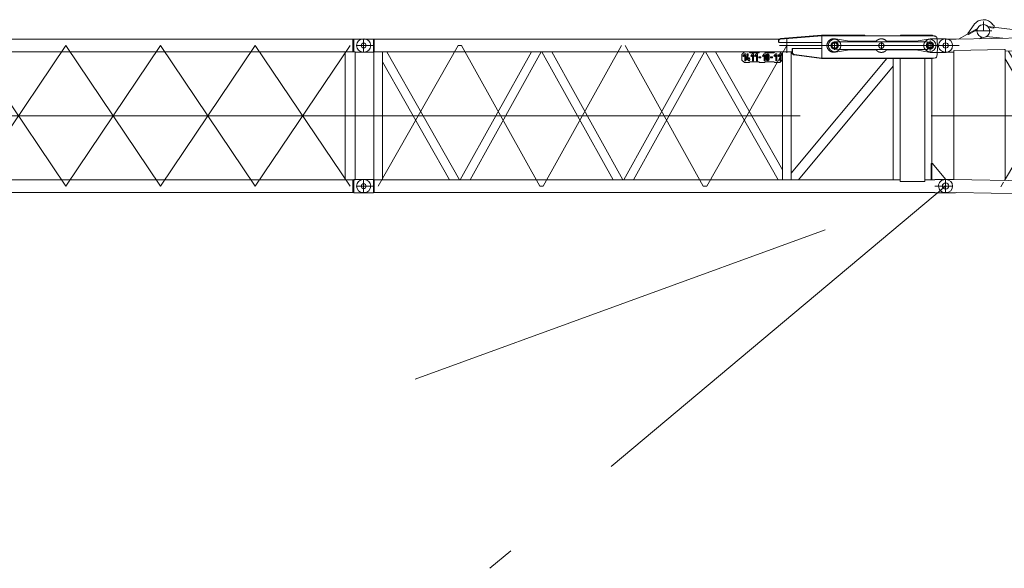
# Model space of a CAD drawing. Extents: x 22073 to 142282, y 6659 to 108851.
# Tile 28 of 68: x 58209 to 68361, y 46578 to 52236. Entities that reach past the tile are written whole.
import ezdxf

# ---------------------------------------------------------------- set-up
doc = ezdxf.new("R2010")
doc.units = 0
doc.header["$LTSCALE"] = 150
doc.header["$MEASUREMENT"] = 0
doc.linetypes.add('CENTER', pattern=[50.5, 30, -9, 2.5, -9])
doc.linetypes.add('HIDDEN', pattern=[12.6, 8.4, -4.2])
doc.layers.add('11', color=7, linetype='Continuous')

# ---------------------------------------------------------------- blocks, each defined once
blk = doc.blocks.new('*G96')
at = {"layer": '11', "color": 7, "linetype": 'Continuous', "lineweight": 9}
for p, q in [((77173, 52191), (67866, 52036)), ((68051, 52188), (67983, 52095)), ((68256, 52172), (68237, 52190)), ((77173, 52191), (77185, 52192)), ((77185, 52192), (77285, 52192)), ((77285, 52192), (77280, 52192)), ((77285, 52192), (77290, 52192)), ((68061, 52131), (67888, 52037)), ((67983, 52095), (67985, 52090)), ((67985, 52090), (67990, 52082)), ((67990, 52082), (68078, 52130)), ((68055, 52128), (68082, 52143)), ((68078, 52130), (68080, 52136)), ((68080, 52136), (68082, 52143)), ((68219, 52162), (68193, 52165)), ((68201, 52154), (68253, 52148)), ((68219, 52162), (69095, 52057)), ((68253, 52148), (68256, 52172)), ((67755, 52037), (67750, 52037)), ((67856, 52037), (67755, 52037)), ((67843, 52037), (67838, 52037)), ((67866, 52036), (67856, 52037)), ((68104, 52040), (68131, 52055)), ((68181, 52064), (68207, 52061)), ((68347, 52044), (68207, 52061)), ((68370, 51912), (77173, 52058)), ((73530, 51997), (72743, 50505)), ((72821, 50504), (73610, 51999)), ((73624, 51999), (74413, 50477)), ((74492, 50476), (73702, 52000)), ((74506, 50476), (75295, 52027)), ((75375, 52028), (74584, 50474)), ((75387, 52028), (76178, 50448)), ((76257, 50446), (75465, 52030)), ((77072, 52056), (76269, 50446)), ((76663, 52050), (76639, 52024)), ((76639, 52024), (76640, 51964)), ((76669, 52030), (76649, 52009)), ((76649, 52009), (76656, 52002)), ((76656, 52002), (76669, 52016)), ((76713, 52050), (76663, 52050)), ((76679, 52030), (76669, 52030)), ((76669, 52016), (76669, 51960)), ((76680, 51960), (76679, 52030)), ((76689, 52015), (76689, 52005)), ((76689, 51985), (76689, 51975)), ((76699, 52005), (76699, 52015)), ((76699, 51975), (76699, 51985)), ((76702, 52020), (76702, 52030)), ((76702, 51990), (76702, 52001)), ((76706, 52030), (76706, 52020)), ((76706, 52001), (76706, 51990)), ((76709, 52015), (76709, 52005)), ((76709, 51985), (76709, 51975)), ((76723, 52041), (76713, 52050)), ((76719, 52005), (76719, 52016)), ((76719, 51975), (76719, 51986)), ((76928, 52044), (76723, 52041)), ((76748, 52031), (76729, 52011)), ((76729, 52011), (76736, 52004)), ((76736, 52004), (76749, 52017)), ((76758, 52031), (76748, 52031)), ((76749, 52017), (76749, 51961)), ((76760, 51961), (76758, 52031)), ((76773, 52032), (76769, 51981)), ((76769, 51981), (76769, 51971)), ((76784, 52032), (76773, 52032)), ((76779, 51982), (76784, 52032)), ((76787, 51982), (76779, 51982)), ((76797, 51992), (76787, 51992)), ((76787, 51992), (76787, 51982)), ((76797, 51982), (76797, 51992)), ((76800, 51982), (76797, 51982)), ((76800, 51972), (76800, 51982)), ((76834, 52003), (76814, 52003)), ((76814, 52003), (76814, 51992)), ((76824, 51997), (76814, 51992)), ((76814, 51992), (76834, 51992)), ((76834, 51992), (76834, 52003)), ((76849, 52018), (76849, 52008)), ((76849, 51988), (76849, 51978)), ((76859, 52008), (76859, 52018)), ((76859, 51978), (76859, 51988)), ((76862, 52023), (76862, 52033)), ((76862, 51993), (76862, 52004)), ((76865, 52033), (76865, 52023)), ((76866, 52004), (76866, 51993)), ((76869, 52018), (76869, 52008)), ((76869, 51988), (76869, 51978)), ((76879, 52008), (76879, 52018)), ((76879, 51978), (76879, 51988)), ((76914, 52004), (76894, 52004)), ((76894, 52004), (76894, 51994)), ((76904, 51999), (76894, 51994)), ((76894, 51994), (76914, 51994)), ((76914, 51994), (76914, 52004)), ((76938, 52055), (76928, 52044)), ((76948, 52035), (76929, 52014)), ((76929, 52014), (76936, 52007)), ((76936, 52007), (76949, 52021)), ((76988, 52055), (76938, 52055)), ((76958, 52035), (76948, 52035)), ((76949, 52021), (76949, 51965)), ((76960, 51965), (76958, 52035)), ((76988, 52036), (76969, 52015)), ((76969, 52015), (76976, 52008)), ((76976, 52008), (76989, 52021)), ((77015, 52031), (76988, 52055)), ((76998, 52036), (76988, 52036)), ((76989, 52021), (76989, 51965)), ((77000, 51965), (76998, 52036)), ((77015, 51971), (77015, 52031)), ((77110, 50433), (77110, 52057)), ((77173, 52058), (77185, 52057)), ((77180, 52057), (77180, 50433)), ((77185, 52057), (77285, 52057)), ((77285, 52057), (77280, 52057)), ((77285, 52057), (77290, 52057)), ((67755, 51902), (67750, 51902)), ((67839, 51902), (67755, 51902)), ((67839, 51902), (67838, 51902)), ((67839, 51920), (68364, 51929)), ((67839, 51902), (67839, 51920)), ((67839, 50587), (67839, 51902)), ((67839, 51902), (67839, 51902)), ((68364, 51929), (68370, 51929)), ((68370, 51929), (68370, 50578)), ((68370, 51912), (68370, 51912)), ((68404, 51912), (69197, 50564)), ((69217, 50564), (69998, 51939)), ((70080, 51940), (69296, 50562)), ((70881, 50536), (70098, 51940)), ((70178, 51942), (70962, 50535)), ((70980, 50534), (71764, 51968)), ((71845, 51969), (71059, 50533)), ((71861, 51970), (72647, 50507)), ((72727, 50505), (71940, 51971)), ((76347, 50445), (77110, 51975)), ((76640, 51964), (76665, 51940)), ((76665, 51940), (76715, 51940)), ((76675, 51965), (76670, 51960)), ((76670, 51960), (76680, 51960)), ((76698, 51968), (76703, 51960)), ((76703, 51960), (76703, 51971)), ((76707, 51971), (76707, 51960)), ((76712, 51968), (76707, 51960)), ((76715, 51940), (76725, 51951)), ((76725, 51951), (76930, 51954)), ((76755, 51966), (76750, 51961)), ((76750, 51961), (76760, 51961)), ((76774, 51977), (76770, 51971)), ((76770, 51971), (76788, 51971)), ((76788, 51971), (76788, 51962)), ((76788, 51962), (76798, 51962)), ((76798, 51962), (76798, 51972)), ((76798, 51972), (76800, 51972)), ((76858, 51971), (76863, 51963)), ((76863, 51963), (76863, 51974)), ((76867, 51974), (76867, 51963)), ((76872, 51971), (76867, 51963)), ((76930, 51954), (76940, 51945)), ((76940, 51945), (76990, 51945)), ((76955, 51970), (76950, 51965)), ((76950, 51965), (76960, 51965)), ((76995, 51971), (76990, 51965)), ((76990, 51945), (77015, 51971)), ((76990, 51965), (77000, 51965)), ((69115, 50565), (68370, 51833)), ((67839, 50587), (67755, 50587)), ((67839, 50587), (67838, 50587)), ((67839, 50587), (67839, 50587)), ((77110, 50432), (67839, 50587)), ((67839, 50587), (67839, 50587)), ((68364, 50578), (68364, 50578)), ((67856, 50452), (67755, 50452)), ((67843, 50452), (67838, 50452)), ((67866, 50453), (67856, 50452)), ((77173, 50298), (67866, 50453)), ((77180, 50433), (77110, 50433)), ((77180, 50433), (77185, 50432)), ((77185, 50432), (77285, 50432)), ((77173, 50298), (77185, 50297)), ((77185, 50297), (77285, 50297))]:
    blk.add_line(p, q, dxfattribs=at)
at = {"layer": '11', "color": 7, "linetype": 'CENTER', "lineweight": 9}
for p, q in [((68145, 52120), (68145, 52217)), ((77285, 52192), (77285, 52057)), ((68057, 52120), (68233, 52120)), ((75393, 50395), (76251, 52109)), ((77397, 52125), (77186, 52125)), ((67755, 52036), (67755, 51903)), ((69195, 51992), (68364, 50578)), ((69207, 51992), (69195, 51992)), ((69219, 51992), (69207, 51992)), ((70077, 50483), (69219, 51992)), ((70101, 50483), (70959, 52021)), ((70983, 52021), (71841, 50453)), ((71865, 50453), (72723, 52051)), ((72747, 52051), (73605, 50424)), ((73629, 50424), (74487, 52080)), ((75369, 50395), (74511, 52080)), ((67684, 51970), (67672, 51970)), ((67755, 51970), (67684, 51970)), ((67867, 51970), (67755, 51970)), ((77285, 51245), (67755, 51245)), ((67755, 50587), (67755, 50452)), ((68354, 50560), (68325, 50512)), ((67828, 50520), (67644, 50520)), ((70089, 50483), (70077, 50483)), ((70089, 50483), (70101, 50483)), ((71841, 50453), (71853, 50453)), ((71853, 50453), (71865, 50453)), ((73605, 50424), (73617, 50424)), ((73617, 50424), (73629, 50424)), ((75381, 50395), (75369, 50395)), ((75381, 50395), (75393, 50395)), ((77358, 50365), (77174, 50365)), ((77214, 50365), (77202, 50365)), ((77285, 50298), (77285, 50431))]:
    blk.add_line(p, q, dxfattribs=at)
at = {"layer": '11', "color": 7, "linetype": 'Continuous', "lineweight": 9}
for points in [[(76702, 52030), (76700, 52030), (76698, 52029), (76696, 52028), (76694, 52027), (76692, 52025), (76691, 52023), (76690, 52022), (76689, 52020), (76689, 52017), (76689, 52015)], [(76689, 52005), (76689, 52004), (76689, 52003), (76689, 52002), (76689, 52002), (76690, 52001), (76690, 52000), (76690, 51999), (76691, 51998), (76691, 51997), (76692, 51997)], [(76699, 52015), (76699, 52016), (76699, 52016), (76699, 52017), (76699, 52017), (76700, 52018), (76700, 52018), (76700, 52019), (76701, 52019), (76701, 52020), (76702, 52020)], [(76702, 52001), (76702, 52001), (76701, 52001), (76701, 52002), (76700, 52002), (76700, 52002), (76700, 52003), (76699, 52004), (76699, 52004), (76699, 52005), (76699, 52005)], [(76699, 51985), (76699, 51986), (76700, 51986), (76700, 51987), (76700, 51987), (76700, 51988), (76700, 51988), (76701, 51989), (76701, 51989), (76702, 51990), (76702, 51990)], [(76719, 52016), (76719, 52018), (76718, 52020), (76717, 52022), (76716, 52024), (76715, 52025), (76713, 52027), (76712, 52028), (76710, 52029), (76708, 52030), (76706, 52030)], [(76706, 52020), (76706, 52020), (76707, 52019), (76707, 52019), (76707, 52019), (76708, 52018), (76708, 52018), (76708, 52017), (76709, 52016), (76709, 52016), (76709, 52015)], [(76709, 52005), (76709, 52005), (76709, 52004), (76709, 52004), (76708, 52003), (76708, 52003), (76708, 52002), (76707, 52002), (76707, 52001), (76707, 52001), (76706, 52001)], [(76706, 51990), (76707, 51990), (76707, 51989), (76708, 51989), (76708, 51989), (76708, 51988), (76709, 51988), (76709, 51987), (76709, 51987), (76709, 51986), (76709, 51985)], [(76719, 51986), (76719, 51986), (76719, 51987), (76719, 51988), (76719, 51989), (76719, 51990), (76718, 51991), (76718, 51992), (76718, 51992), (76717, 51993), (76717, 51994)], [(76862, 52033), (76860, 52033), (76858, 52032), (76856, 52031), (76854, 52029), (76852, 52028), (76851, 52026), (76850, 52024), (76849, 52022), (76849, 52020), (76849, 52018)], [(76849, 52008), (76849, 52007), (76849, 52006), (76849, 52005), (76849, 52004), (76850, 52004), (76850, 52003), (76850, 52002), (76851, 52001), (76851, 52000), (76852, 52000)], [(76859, 52018), (76859, 52019), (76859, 52019), (76859, 52020), (76859, 52020), (76860, 52021), (76860, 52021), (76860, 52022), (76861, 52022), (76861, 52022), (76862, 52023)], [(76862, 52004), (76862, 52004), (76861, 52004), (76861, 52004), (76860, 52005), (76860, 52005), (76860, 52006), (76859, 52006), (76859, 52007), (76859, 52008), (76859, 52008)], [(76859, 51988), (76859, 51989), (76860, 51989), (76860, 51990), (76860, 51990), (76860, 51991), (76860, 51991), (76861, 51992), (76861, 51992), (76862, 51992), (76862, 51993)], [(76879, 52018), (76879, 52021), (76878, 52023), (76877, 52025), (76876, 52027), (76875, 52028), (76873, 52030), (76872, 52031), (76870, 52032), (76868, 52033), (76865, 52033)], [(76865, 52023), (76866, 52023), (76867, 52022), (76867, 52022), (76867, 52021), (76868, 52021), (76868, 52020), (76868, 52020), (76869, 52019), (76869, 52019), (76869, 52018)], [(76869, 52008), (76869, 52008), (76869, 52007), (76869, 52007), (76868, 52006), (76868, 52006), (76868, 52005), (76867, 52005), (76867, 52004), (76867, 52004), (76866, 52004)], [(76866, 51993), (76867, 51993), (76867, 51992), (76868, 51992), (76868, 51991), (76868, 51991), (76869, 51990), (76869, 51990), (76869, 51989), (76869, 51989), (76869, 51988)], [(76879, 51988), (76879, 51989), (76879, 51990), (76879, 51991), (76879, 51992), (76879, 51993), (76878, 51994), (76878, 51994), (76878, 51995), (76877, 51996), (76877, 51997)], [(67760, 51902), (67761, 51902), (67762, 51902), (67763, 51902), (67764, 51902), (67765, 51902), (67765, 51902), (67766, 51902), (67767, 51902), (67768, 51902), (67769, 51902)], [(76689, 51975), (76690, 51973), (76690, 51971), (76691, 51969), (76692, 51967), (76693, 51965), (76695, 51964), (76697, 51962), (76699, 51961), (76701, 51961), (76703, 51960)], [(76703, 51971), (76702, 51971), (76702, 51971), (76701, 51972), (76701, 51972), (76700, 51972), (76700, 51973), (76700, 51974), (76700, 51974), (76700, 51975), (76699, 51975)], [(76709, 51975), (76709, 51975), (76709, 51974), (76709, 51974), (76709, 51973), (76709, 51973), (76708, 51972), (76708, 51972), (76708, 51971), (76707, 51971), (76707, 51971)], [(76849, 51978), (76849, 51976), (76850, 51974), (76851, 51972), (76852, 51970), (76853, 51968), (76855, 51967), (76857, 51965), (76859, 51964), (76861, 51964), (76863, 51963)], [(76863, 51974), (76862, 51974), (76862, 51974), (76861, 51974), (76861, 51975), (76860, 51975), (76860, 51976), (76860, 51976), (76860, 51977), (76860, 51978), (76859, 51978)], [(76869, 51978), (76869, 51978), (76869, 51977), (76869, 51977), (76869, 51976), (76869, 51976), (76868, 51975), (76868, 51975), (76868, 51974), (76867, 51974), (76867, 51974)]]:
    blk.add_lwpolyline(points, dxfattribs=at)
for centre, radius in [((68145, 52120), 66.5), ((77285, 52125), 25), ((67755, 51970), 27.5), ((67755, 50520), 32.5), ((77285, 50365), 25)]:
    blk.add_circle(centre, radius, dxfattribs=at)
for centre, radius, start, end in [((68145, 52120), 116, 37.1514, 143.8203), ((68144, 52119), 66.5, 43.361, 159.5454), ((77290, 52125), 67.5, 82.4318, 90.0021), ((77290, 52125), 67.5, 0, 89.9948), ((68144, 52119), 66.5, 31.5347, 43.3639), ((77290, 52125), 67.5, -90, -0.0052), ((67750, 51970), 67.5, 90, 180), ((76704, 51985), 15, 147.2667, 179.9992), ((76689, 51995), 3, -32.722, 34.7238), ((76719, 51996), 3.01, 147.229, -145.2283), ((76704, 52005), 15, -32.7206, -0.0008), ((76864, 51988), 15, 147.292, 179.9992), ((76849, 51998), 3, -32.722, 34.7238), ((76879, 51998), 3, 147.2639, -145.2283), ((76864, 52008), 15, -32.7277, -0.0008), ((77290, 52125), 67.5, -90, -82.4293), ((67750, 51970), 67.5, 180, -89.9974), ((76704, 51975), 15, -81.2984, -0.0021), ((76864, 51978), 15, -81.2967, -0.0021), ((67750, 50520), 67.5, 90, -179.9819), ((67750, 50520), 67.5, 180, -85.7646), ((77290, 50365), 67.5, -94.2406, -0.0052), ((77290, 50365), 67.5, 0, 89.9948)]:
    blk.add_arc(centre, radius, start, end, dxfattribs=at)
blk = doc.blocks.new('*G114')
at = {"layer": '11', "color": 7, "linetype": 'HIDDEN', "lineweight": 9}
for p, q in [((66601, 52040), (66621, 52040)), ((66621, 52040), (66763, 52014)), ((66763, 52014), (67040, 52014)), ((67147, 52014), (67453, 52014)), ((67453, 52014), (67595, 52039)), ((67595, 52039), (67666, 52039)), ((66621, 51901), (66601, 51901)), ((66763, 51924), (66621, 51901)), ((67040, 51924), (66763, 51924)), ((67453, 51924), (67147, 51924)), ((67595, 51899), (67453, 51924)), ((67669, 51899), (67595, 51899))]:
    blk.add_line(p, q, dxfattribs=at)
at = {"layer": '11', "color": 7, "linetype": 'Continuous', "lineweight": 9}
for p, q in [((67666, 52039), (67760, 52039)), ((67760, 51899), (67669, 51899))]:
    blk.add_line(p, q, dxfattribs=at)
at = {"layer": '11', "color": 7, "linetype": 'CENTER', "lineweight": 9}
for p, q in [((67755, 52031), (67755, 51914)), ((67755, 51917), (67755, 52025))]:
    blk.add_line(p, q, dxfattribs=at)
at = {"layer": '11', "color": 7, "linetype": 'HIDDEN', "lineweight": 9}
for centre, radius, start, end in [((66601, 51970), 69.3, 90, -89.5209), ((67093, 51969), 70, 40.0008, 139.8162), ((67093, 51969), 70, -140.0136, -40.1776)]:
    blk.add_arc(centre, radius, start, end, dxfattribs=at)
at = {"layer": '11', "color": 7, "linetype": 'Continuous', "lineweight": 9}
blk.add_arc((67758, 51969), 70.1, -87.9355, 87.8656, dxfattribs=at)
blk = doc.blocks.new('*G113')
at = {"layer": '11', "color": 7, "linetype": 'CENTER', "lineweight": 9}
for p, q in [((66611, 51926), (66611, 52012)), ((66611, 51961), (66611, 51986)), ((66611, 51957), (66611, 51985)), ((67093, 51930), (67093, 52007)), ((67595, 51917), (67595, 52023)), ((67595, 51970), (67595, 52012)), ((66403, 51970), (67755, 51970)), ((66403, 51970), (67895, 51970)), ((67707, 51970), (66589, 51970)), ((67595, 51959), (67595, 51979)), ((67595, 51967), (67595, 51972)), ((67595, 51967), (67595, 51972)), ((67595, 51970), (67595, 51932))]:
    blk.add_line(p, q, dxfattribs=at)
at = {"layer": '11', "color": 7, "linetype": 'Continuous', "lineweight": 9}
blk.add_circle((67093, 51969), 27.5, dxfattribs=at)
at = {"layer": '11', "color": 7, "linetype": 'CENTER', "lineweight": 9}
blk.add_circle((67595, 51970), 22.5, dxfattribs=at)
at = {"layer": '11', "color": 7, "linetype": 'Continuous', "lineweight": 9}
blk.add_arc((67595, 51970), 22.5, -90, 90, dxfattribs=at)
at = {"layer": '11', "color": 7, "linetype": 'HIDDEN', "lineweight": 9}
blk.add_arc((67595, 51970), 22.5, -90, 90, dxfattribs=at)
at = {"color": 7, "linetype": 'Continuous', "lineweight": 9}
blk.add_blockref('*G114', (0, 0), dxfattribs=at)
blk = doc.blocks.new('*G115')
at = {"layer": '11', "color": 7, "linetype": 'Continuous', "lineweight": 9}
for p, q in [((61755, 52037), (61750, 52037)), ((61855, 52037), (61755, 52037)), ((61855, 52037), (61855, 51902)), ((61865, 52036), (61855, 52037)), ((66039, 52036), (61865, 52036)), ((61865, 52036), (61865, 51903)), ((66031, 52004), (66031, 52017)), ((66036, 52004), (66031, 52004)), ((66036, 52000), (66036, 52018)), ((66036, 52017), (66036, 52004)), ((66478, 52000), (66036, 52000)), ((66054, 52042), (66477, 52075)), ((66054, 52037), (66478, 52070)), ((66477, 52070), (66054, 52037)), ((66477, 52075), (66477, 52070)), ((66924, 52075), (66477, 52075)), ((66478, 52070), (67638, 52070)), ((66478, 51939), (66478, 52000)), ((66483, 52075), (66483, 52070)), ((66483, 52070), (66924, 52070)), ((66611, 52007), (66658, 52009)), ((66611, 52002), (66611, 52007)), ((66658, 52009), (67567, 52009)), ((66924, 52070), (66924, 52075)), ((66924, 52071), (66924, 52072)), ((67621, 52075), (67290, 52075)), ((67290, 52075), (67290, 52070)), ((67290, 52070), (67621, 52070)), ((67567, 52009), (67595, 51999)), ((67621, 52070), (67621, 52075)), ((61755, 51902), (61750, 51902)), ((61855, 51902), (61755, 51902)), ((61855, 51902), (61865, 51903)), ((61949, 51903), (61860, 51903)), ((61860, 51903), (61860, 50586)), ((66170, 51903), (61865, 51903)), ((61949, 50586), (61949, 51903)), ((61994, 51903), (61949, 51903)), ((61949, 51903), (61949, 51802)), ((62743, 50586), (61994, 51903)), ((62751, 50586), (63484, 51903)), ((63586, 51903), (62853, 50586)), ((63484, 51903), (63586, 51903)), ((63695, 51903), (63593, 51903)), ((63593, 51903), (64327, 50586)), ((64429, 50586), (63695, 51903)), ((64436, 50586), (65170, 51903)), ((65271, 51903), (64538, 50586)), ((65279, 51903), (66029, 50586)), ((66073, 50688), (65382, 51903)), ((65681, 51903), (65656, 51878)), ((65656, 51878), (65656, 51818)), ((65686, 51883), (65666, 51863)), ((65731, 51903), (65681, 51903)), ((65696, 51883), (65686, 51883)), ((65696, 51813), (65696, 51883)), ((65711, 51883), (65706, 51833)), ((65721, 51883), (65711, 51883)), ((65716, 51833), (65721, 51883)), ((65741, 51893), (65731, 51903)), ((65828, 51893), (65741, 51893)), ((65766, 51883), (65746, 51863)), ((65776, 51883), (65766, 51883)), ((65776, 51813), (65776, 51883)), ((65806, 51883), (65786, 51863)), ((65816, 51883), (65806, 51883)), ((65816, 51813), (65816, 51883)), ((65838, 51903), (65828, 51893)), ((65888, 51903), (65838, 51903)), ((65886, 51883), (65866, 51863)), ((65896, 51883), (65886, 51883)), ((65898, 51893), (65888, 51903)), ((65896, 51813), (65896, 51883)), ((65986, 51893), (65898, 51893)), ((65918, 51872), (65918, 51883)), ((65923, 51883), (65923, 51872)), ((65996, 51903), (65986, 51893)), ((66006, 51883), (65986, 51863)), ((66046, 51903), (65996, 51903)), ((66016, 51883), (66006, 51883)), ((66016, 51813), (66016, 51883)), ((66046, 51883), (66026, 51863)), ((66071, 51878), (66046, 51903)), ((66056, 51883), (66046, 51883)), ((66056, 51813), (66056, 51883)), ((66071, 51818), (66071, 51878)), ((66073, 51892), (66073, 50586)), ((66162, 50586), (66162, 51903)), ((66168, 51903), (66173, 51903)), ((66178, 51903), (66172, 51903)), ((66173, 51897), (66173, 51935)), ((66173, 51935), (66178, 51935)), ((66175, 51939), (66478, 51939)), ((66175, 51935), (66175, 51939)), ((66178, 51935), (66178, 51897)), ((66611, 51932), (66611, 51937)), ((66658, 51930), (66611, 51932)), ((67561, 51930), (66658, 51930)), ((67542, 51930), (67561, 51930)), ((67595, 51940), (67569, 51931)), ((67569, 51931), (67577, 51934)), ((67595, 51947), (67595, 51940)), ((61949, 51802), (62641, 50586)), ((65656, 51818), (65681, 51793)), ((65666, 51863), (65673, 51856)), ((65673, 51856), (65686, 51869)), ((65681, 51793), (65731, 51793)), ((65686, 51869), (65686, 51813)), ((65691, 51818), (65686, 51813)), ((65686, 51813), (65696, 51813)), ((65706, 51833), (65706, 51823)), ((65711, 51828), (65706, 51823)), ((65706, 51823), (65724, 51823)), ((65724, 51833), (65716, 51833)), ((65734, 51843), (65724, 51843)), ((65724, 51843), (65724, 51833)), ((65724, 51823), (65724, 51813)), ((65724, 51813), (65734, 51813)), ((65731, 51793), (65741, 51803)), ((65734, 51833), (65734, 51843)), ((65736, 51833), (65734, 51833)), ((65734, 51813), (65734, 51823)), ((65734, 51823), (65736, 51823)), ((65736, 51823), (65736, 51833)), ((65741, 51803), (65828, 51803)), ((65746, 51863), (65753, 51856)), ((65753, 51856), (65766, 51869)), ((65766, 51869), (65766, 51813)), ((65771, 51818), (65766, 51813)), ((65766, 51813), (65776, 51813)), ((65786, 51863), (65793, 51856)), ((65793, 51856), (65806, 51869)), ((65806, 51869), (65806, 51813)), ((65811, 51818), (65806, 51813)), ((65806, 51813), (65816, 51813)), ((65828, 51803), (65838, 51793)), ((65851, 51853), (65831, 51853)), ((65831, 51853), (65831, 51843)), ((65841, 51848), (65831, 51843)), ((65831, 51843), (65851, 51843)), ((65838, 51793), (65888, 51793)), ((65851, 51843), (65851, 51853)), ((65866, 51863), (65873, 51856)), ((65873, 51856), (65886, 51869)), ((65886, 51869), (65886, 51813)), ((65891, 51818), (65886, 51813)), ((65886, 51813), (65896, 51813)), ((65888, 51793), (65898, 51803)), ((65898, 51803), (65986, 51803)), ((65906, 51868), (65906, 51828)), ((65914, 51821), (65918, 51813)), ((65916, 51828), (65916, 51868)), ((65918, 51813), (65918, 51824)), ((65923, 51824), (65923, 51813)), ((65928, 51821), (65923, 51813)), ((65926, 51868), (65926, 51828)), ((65936, 51828), (65936, 51868)), ((65971, 51853), (65951, 51853)), ((65951, 51853), (65951, 51843)), ((65961, 51848), (65951, 51843)), ((65951, 51843), (65971, 51843)), ((65971, 51843), (65971, 51853)), ((65986, 51863), (65993, 51856)), ((65986, 51803), (65996, 51793)), ((65993, 51856), (66006, 51869)), ((65996, 51793), (66046, 51793)), ((66006, 51869), (66006, 51813)), ((66011, 51818), (66006, 51813)), ((66006, 51813), (66016, 51813)), ((66026, 51863), (66033, 51856)), ((66033, 51856), (66046, 51869)), ((66046, 51869), (66046, 51813)), ((66051, 51818), (66046, 51813)), ((66046, 51793), (66071, 51818)), ((66046, 51813), (66056, 51813)), ((67149, 51835), (66162, 50652)), ((66477, 51835), (66194, 51873)), ((66478, 51840), (66195, 51877)), ((66477, 51840), (66476, 51835)), ((67621, 51835), (66477, 51835)), ((67638, 51840), (66478, 51840)), ((66483, 51835), (66483, 51840)), ((66483, 51840), (67621, 51840)), ((67215, 51835), (67149, 51835)), ((67215, 51756), (67215, 51835)), ((67317, 51835), (67215, 51835)), ((67215, 51835), (67215, 50586)), ((67287, 50568), (67287, 51835)), ((67287, 51835), (67542, 51835)), ((67615, 51835), (67513, 51835)), ((67542, 51835), (67542, 50568)), ((67615, 50586), (67615, 51835)), ((67621, 51840), (67621, 51835)), ((66239, 50586), (67215, 51756)), ((66073, 50586), (66073, 50688)), ((67622, 50752), (67607, 50752)), ((67607, 50752), (67607, 50586)), ((67755, 50592), (67622, 50752)), ((61755, 50587), (61750, 50587)), ((61860, 50587), (61755, 50587)), ((61855, 50587), (61855, 50452)), ((61860, 50586), (61949, 50586)), ((67216, 50586), (61865, 50586)), ((61865, 50586), (61865, 50453)), ((62641, 50586), (62739, 50586)), ((62853, 50586), (62751, 50586)), ((64327, 50586), (64429, 50586)), ((64538, 50586), (64436, 50586)), ((66029, 50586), (66073, 50586)), ((66073, 50586), (66162, 50586)), ((66162, 50652), (66162, 50586)), ((66162, 50586), (66239, 50586)), ((67215, 50586), (67287, 50586)), ((67542, 50568), (67287, 50568)), ((67542, 50586), (67615, 50586)), ((67607, 50586), (67646, 50586)), ((67646, 50586), (67616, 50586)), ((67622, 50586), (67616, 50586)), ((67646, 50587), (67755, 50587)), ((67646, 50586), (67646, 50587)), ((67655, 50587), (67755, 50587)), ((67755, 50587), (67755, 50592)), ((67755, 50587), (67760, 50587)), ((61755, 50452), (61750, 50452)), ((61855, 50452), (61755, 50452)), ((61865, 50453), (61855, 50452)), ((61865, 50453), (67646, 50453)), ((67755, 50452), (67646, 50452)), ((67655, 50452), (67755, 50452))]:
    blk.add_line(p, q, dxfattribs=at)
at = {"layer": '11', "color": 7, "linetype": 'CENTER', "lineweight": 9}
for p, q in [((61755, 52037), (61755, 51902)), ((61850, 52037), (61844, 52037)), ((66611, 51926), (66611, 52012)), ((67093, 51930), (67093, 52007)), ((67595, 51917), (67595, 52023)), ((61683, 51970), (61867, 51970)), ((61844, 51902), (61855, 51902)), ((61905, 50520), (62730, 51970)), ((62730, 51970), (62765, 51970)), ((62765, 51970), (63572, 50520)), ((63607, 50520), (64415, 51970)), ((64450, 51970), (65257, 50520)), ((65292, 50520), (66118, 51970)), ((66589, 51970), (66155, 51970)), ((67595, 51967), (67595, 51972)), ((67595, 51967), (67595, 51972)), ((67633, 51970), (67707, 51970)), ((61755, 51245), (67755, 51245)), ((61755, 50587), (61755, 50452)), ((61850, 50587), (61844, 50587)), ((67660, 50587), (67666, 50587)), ((67755, 50587), (67755, 50452)), ((67755, 50581), (67755, 50464)), ((61683, 50520), (61867, 50520)), ((63572, 50520), (63607, 50520)), ((65257, 50520), (65292, 50520)), ((67828, 50520), (67644, 50520)), ((61844, 50452), (61855, 50452)), ((67666, 50452), (67655, 50452))]:
    blk.add_line(p, q, dxfattribs=at)
at = {"layer": '11', "color": 7, "linetype": 'HIDDEN', "lineweight": 9}
for p, q in [((66118, 51894), (66118, 52045)), ((66478, 51840), (66478, 52070)), ((66478, 52070), (66483, 52070)), ((66611, 52008), (66611, 52003)), ((63692, 51903), (63597, 51903)), ((66042, 51970), (66193, 51970)), ((66159, 51903), (66076, 51903)), ((66611, 51937), (66611, 51931)), ((67595, 51940), (67595, 51947)), ((66483, 51840), (66478, 51840)), ((62849, 50586), (62755, 50586)), ((64534, 50586), (64440, 50586)), ((66076, 50586), (66159, 50586))]:
    blk.add_line(p, q, dxfattribs=at)
at = {"layer": '11', "color": 7, "linetype": 'Continuous', "lineweight": 9}
blk.add_lwpolyline([(67638, 52070), (67642, 52068), (67646, 52066), (67650, 52065), (67653, 52063), (67656, 52061), (67659, 52060), (67661, 52058), (67662, 52056), (67664, 52055), (67665, 52053)], dxfattribs=at)
for centre, radius in [((66611, 51970), 65), ((66611, 51970), 38), ((67093, 51969), 27.5), ((67593, 51970), 65), ((67595, 51970), 38), ((67595, 51969), 27.5), ((61755, 50519), 25.5)]:
    blk.add_circle(centre, radius, dxfattribs=at)
at = {"layer": '11', "color": 7, "linetype": 'HIDDEN', "lineweight": 9}
blk.add_circle((66611, 51970), 27.5, dxfattribs=at)
at = {"layer": '11', "color": 7, "linetype": 'CENTER', "lineweight": 9}
blk.add_circle((67595, 51970), 22.5, dxfattribs=at)
at = {"layer": '11', "color": 7, "linetype": 'Continuous', "lineweight": 9}
for centre, radius, start, end in [((61750, 51970), 67.5, 90, 180), ((66056, 52017), 25, 94.338, 179.9978), ((66056, 52018), 20, 94.3375, 179.9891), ((66056, 52017), 20, 94.3382, 179.9978), ((66887, 51955), 784, -7.1854, 7.1852), ((61750, 51970), 67.5, 180, -90), ((65921, 51868), 15, 99.5887, 179.998), ((65921, 51868), 15, 0, 80.4093), ((66198, 51897), 25, 180, -97.4911), ((66198, 51897), 20, 180, -92.9941), ((67561, 51960), 30, -90, -73.3559), ((67561, 51960), 30.1, -90, -73.4224), ((65921, 51828), 15, 180, -99.5927), ((65921, 51868), 5, 119.9906, 179.9985), ((65921, 51828), 5, 180, -119.9921), ((65921, 51868), 5, 0, 60.0079), ((65921, 51828), 15, -80.4094, -0.002), ((65921, 51828), 5, -60.0094, -0.0015), ((67638, 51870), 30, -90, -26.492), ((61750, 50520), 67.5, 90, 180), ((67760, 50520), 67.5, 0, 90), ((61750, 50520), 67.5, 180, -90), ((67760, 50520), 67.5, -90, 0)]:
    blk.add_arc(centre, radius, start, end, dxfattribs=at)
blk = doc.blocks.new('*G123')
at = {"layer": '11', "color": 7, "linetype": 'Continuous', "lineweight": 9}
for p, q in [((55750, 52037), (55755, 52037)), ((55760, 52037), (55755, 52037)), ((55755, 52037), (55855, 52037)), ((55843, 52037), (55838, 52037)), ((55855, 52037), (55855, 52029)), ((55866, 52036), (55855, 52037)), ((55855, 52037), (55855, 51903)), ((56872, 52036), (55866, 52036)), ((55866, 52036), (55866, 51903)), ((56732, 52036), (55866, 52036)), ((56732, 52036), (57708, 52036)), ((56872, 52036), (57848, 52036)), ((58685, 52036), (57708, 52036)), ((58685, 52036), (59662, 52036)), ((60638, 52036), (59662, 52036)), ((60638, 52036), (61644, 52036)), ((61655, 52037), (61644, 52036)), ((61644, 52036), (61644, 51903)), ((61755, 52037), (61655, 52037)), ((61655, 52037), (61655, 52029)), ((61655, 52037), (61655, 51903)), ((55755, 51902), (55750, 51902)), ((55755, 51902), (55760, 51902)), ((55844, 51902), (55755, 51902)), ((55843, 51902), (55838, 51902)), ((55844, 50586), (55844, 51903)), ((55844, 51903), (55946, 51903)), ((55866, 51903), (55844, 51903)), ((55946, 51903), (55946, 50586)), ((61564, 51903), (55946, 51903)), ((61666, 51903), (61564, 51903)), ((61564, 51903), (61564, 50586)), ((61644, 51903), (61666, 51903)), ((61666, 50586), (61666, 51903)), ((61666, 51902), (61755, 51902)), ((55750, 50587), (55755, 50587)), ((55760, 50587), (55755, 50587)), ((55755, 50587), (55844, 50587)), ((55866, 50586), (55844, 50586)), ((55946, 50586), (55844, 50586)), ((61564, 50586), (55895, 50586)), ((61564, 50586), (61666, 50586)), ((61644, 50453), (61644, 50586)), ((61644, 50586), (61666, 50586)), ((61755, 50587), (61655, 50587)), ((61655, 50587), (61655, 50579)), ((61655, 50587), (61655, 50452)), ((61667, 50587), (61673, 50587)), ((61750, 50587), (61755, 50587)), ((61760, 50587), (61755, 50587)), ((55755, 50452), (55750, 50452)), ((55855, 50453), (55755, 50452)), ((55755, 50452), (55760, 50452)), ((55855, 50453), (56732, 50453)), ((56872, 50453), (55866, 50453)), ((57708, 50453), (56732, 50453)), ((57708, 50453), (58685, 50453)), ((59662, 50453), (58685, 50453)), ((59662, 50453), (60638, 50453)), ((60638, 50453), (61644, 50453)), ((61644, 50453), (61655, 50452)), ((61655, 50452), (61755, 50452)), ((61667, 50452), (61673, 50452))]:
    blk.add_line(p, q, dxfattribs=at)
at = {"layer": '11', "color": 7, "linetype": 'CENTER', "lineweight": 9}
for p, q in [((55755, 52037), (55755, 51902)), ((55755, 52036), (55755, 51903)), ((61667, 52037), (61673, 52037)), ((61755, 52037), (61755, 51902)), ((61755, 52036), (61755, 51903)), ((55867, 51970), (55755, 51970)), ((56732, 51970), (55895, 50520)), ((56732, 50520), (55895, 51970)), ((57708, 50520), (56732, 51970)), ((57708, 51970), (56732, 50520)), ((58685, 51970), (57708, 50520)), ((58685, 50520), (57708, 51970)), ((59662, 50520), (58685, 51970)), ((59662, 51970), (58685, 50520)), ((60638, 51970), (59662, 50520)), ((60638, 50520), (59662, 51970)), ((61615, 50520), (60638, 51970)), ((61615, 51970), (60638, 50520)), ((61755, 51245), (55755, 51245)), ((55755, 50587), (55755, 50452)), ((55755, 50586), (55755, 50453)), ((55843, 50587), (55838, 50587)), ((61755, 50587), (61755, 50452)), ((61755, 50586), (61755, 50453))]:
    blk.add_line(p, q, dxfattribs=at)
at = {"layer": '11', "color": 7, "linetype": 'Continuous', "lineweight": 9}
for centre, radius in [((55755, 51970), 25.5), ((61755, 51970), 25), ((55755, 50520), 25.5), ((61755, 50520), 25.5)]:
    blk.add_circle(centre, radius, dxfattribs=at)
for centre, start, end in [((55750, 51970), 90, 180), ((55760, 51970), 82.4285, 90.0021), ((61760, 51970), 0, 90), ((55750, 51970), 180, -90), ((61760, 51970), -90, 0), ((55750, 50520), 90, 180), ((55750, 50520), 90, 97.5755), ((61750, 50520), 90, 97.5755), ((61760, 50520), 0, 90), ((55750, 50520), 180, -90), ((61760, 50520), -90, 0), ((55750, 50520), -97.5741, -89.9979)]:
    blk.add_arc(centre, 67.5, start, end, dxfattribs=at)

msp = doc.modelspace()

# ---------------------------------------------------------------- linework, layer by layer
at = {"layer": '11', "color": 7, "linetype": 'CENTER', "lineweight": 9}
for p, q in [((62284.97214, 48528.64526), (67755.05311, 50519.59192)), ((67754.99754, 50519.54529), (63057.58543, 46577.94851))]:
    msp.add_line(p, q, dxfattribs=at)

# ---------------------------------------------------------------- block references
at = {"color": 7, "linetype": 'Continuous', "lineweight": 9}
for name in ['*G96', '*G123', '*G115', '*G113']:
    msp.add_blockref(name, (0, 0), dxfattribs=at)

doc.saveas('drawing.dxf')
